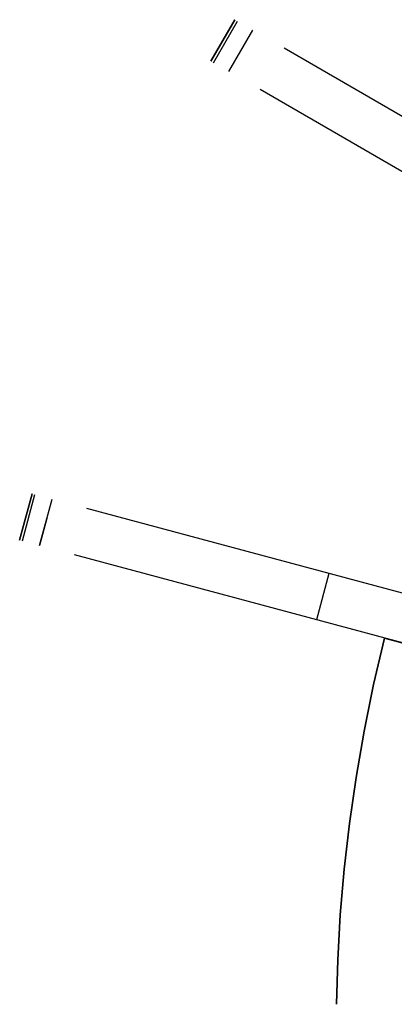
# Model space of a CAD drawing. Header units: millimetres. Extents: x 219 to 1209, y -2752 to -1762.
# Tile 9 of 27: x 235 to 329, y -2251 to -2005. Entities that reach past the tile are written whole.
import ezdxf

# ---------------------------------------------------------------- set-up
doc = ezdxf.new("R2010")
doc.units = ezdxf.units.MM

msp = doc.modelspace()

# ---------------------------------------------------------------- linework, layer by layer
for points in [[(282.6939231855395, -2014.996347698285), (288.6939231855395, -2004.604042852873)], [(282.6939231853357, -2014.996347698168), (288.6939231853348, -2004.604042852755)], [(288.6939231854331, -2004.604042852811), (282.6939231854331, -2014.996347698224)], [(283.3544753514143, -2015.377717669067), (289.3544753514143, -2004.985412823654)], [(287.1881745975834, -2017.591104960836), (293.1881745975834, -2007.198800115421)], [(401.8787204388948, -2069.95131601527), (301.0223671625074, -2011.721873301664)], [(283.3605898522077, -2013.841647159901), (282.6939231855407, -2014.99634769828)], [(395.8787204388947, -2080.343620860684), (295.0223671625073, -2022.114178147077)], [(234.7208147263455, -2134.906653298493), (237.8266432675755, -2123.315543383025)], [(234.7208147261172, -2134.906653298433), (237.8266432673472, -2123.315543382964)], [(237.8266432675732, -2123.315543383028), (234.7208147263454, -2134.906653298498)], [(237.8266432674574, -2123.315543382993), (234.7208147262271, -2134.906653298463)], [(235.4575649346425, -2135.104064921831), (238.5633934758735, -2123.512955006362)], [(239.7335008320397, -2136.249798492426), (242.8393293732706, -2124.658688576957)], [(364.0678809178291, -2157.141781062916), (251.577235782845, -2127.000003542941)], [(241.5316120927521, -2129.539155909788), (239.7335008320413, -2136.249798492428)], [(360.9620523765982, -2168.732890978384), (248.471407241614, -2138.591113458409)], [(312.2677899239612, -2143.261988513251), (309.1619613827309, -2154.85309842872)], [(326.2321917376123, -2159.427052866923), (323.4782563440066, -2171.093393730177), (321.0949698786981, -2182.732149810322), (319.075710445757, -2194.327442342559), (317.4130691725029, -2205.864097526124), (316.0989213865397, -2217.327684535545), (315.1244987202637, -2228.704546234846), (314.4804613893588, -2239.981822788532), (314.1569699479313, -2251.147468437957)], [(326.2321917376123, -2159.427052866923), (323.4782563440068, -2171.093393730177), (321.0949698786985, -2182.732149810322), (319.0757104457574, -2194.327442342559), (317.4130691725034, -2205.864097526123), (316.0989213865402, -2217.327684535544), (315.1244987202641, -2228.704546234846), (314.480461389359, -2239.981822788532), (314.1569699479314, -2251.147468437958)], [(314.1569699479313, -2251.147468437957), (314.4804613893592, -2239.981822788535), (315.1244987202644, -2228.704546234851), (316.0989213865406, -2217.327684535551), (317.4130691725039, -2205.864097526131), (319.0757104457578, -2194.327442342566), (321.0949698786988, -2182.732149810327), (323.478256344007, -2171.09339373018), (326.2321917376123, -2159.427052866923)], [(326.2321917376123, -2159.427052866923), (323.478256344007, -2171.09339373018), (321.0949698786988, -2182.732149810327), (319.0757104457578, -2194.327442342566), (317.4130691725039, -2205.864097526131), (316.0989213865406, -2217.327684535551), (315.1244987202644, -2228.704546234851), (314.4804613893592, -2239.981822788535), (314.1569699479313, -2251.147468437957)], [(314.1569699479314, -2251.147468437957), (314.4804613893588, -2239.981822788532), (315.1244987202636, -2228.704546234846), (316.0989213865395, -2217.327684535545), (317.4130691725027, -2205.864097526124), (319.0757104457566, -2194.327442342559), (321.0949698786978, -2182.732149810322), (323.4782563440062, -2171.093393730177), (326.2321917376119, -2159.427052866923)], [(314.1569699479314, -2251.147468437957), (314.4804613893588, -2239.981822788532), (315.1244987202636, -2228.704546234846), (316.0989213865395, -2217.327684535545), (317.4130691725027, -2205.864097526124), (319.0757104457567, -2194.327442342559), (321.0949698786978, -2182.732149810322), (323.4782563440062, -2171.093393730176), (326.232191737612, -2159.427052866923)], [(337.7798325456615, -2162.521233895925), (326.2321917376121, -2159.427052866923)], [(326.2321917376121, -2159.427052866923), (337.7798325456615, -2162.521233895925)], [(326.2321917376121, -2159.427052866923), (337.7798325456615, -2162.521233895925)], [(337.7798325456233, -2162.521233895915), (326.2321917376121, -2159.427052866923)]]:
    msp.add_lwpolyline(points)
at = {"extrusion": (1, 0, 0)}
for points in [[(-2004.604042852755, -204.7710765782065), (-2004.604042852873, -363.7659699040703)], [(-2009.800195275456, -204.7710765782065), (-2009.800195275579, -363.7659699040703)], [(-2014.996347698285, -363.7659699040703), (-2014.996347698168, -204.7710765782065)], [(-2123.315543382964, -204.7710765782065), (-2123.315543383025, -363.7659699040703)], [(-2134.906653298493, -363.7659699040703), (-2134.906653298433, -204.7710765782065)], [(-2159.427052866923, -255), (-2159.427052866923, -267)], [(-2159.427052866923, -377.0000000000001), (-2159.427052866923, -389.0000000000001)]]:
    msp.add_lwpolyline(points, dxfattribs=at)
at = {"extrusion": (0.500000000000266, 0.8660254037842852, 1.236426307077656e-13)}
msp.add_lwpolyline([(-1252.318292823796, -363.7659699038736), (-1252.325989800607, -364.2301424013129), (-1252.349072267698, -364.6938045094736), (-1252.387514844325, -365.1564464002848), (-1252.441275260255, -365.617559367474), (-1252.510294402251, -366.0766363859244), (-1252.594496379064, -366.5331726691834), (-1252.693788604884, -366.98666622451), (-1252.808061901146, -367.4366184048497), (-1252.937190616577, -367.882534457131), (-1253.081032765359, -368.3239240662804)], dxfattribs=at)
at = {"extrusion": (0.4999999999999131, 0.8660254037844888, -2.149908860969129e-14)}
msp.add_lwpolyline([(-1257.507807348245, -193.8910331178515), (-1257.140561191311, -194.1989792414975), (-1256.784070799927, -194.5193152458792), (-1256.438753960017, -194.8516657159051), (-1256.105015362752, -195.1956411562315), (-1255.783246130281, -195.5508384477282), (-1255.473823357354, -195.9168413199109), (-1255.177109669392, -196.2932208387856), (-1254.893452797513, -196.6795359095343), (-1254.623185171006, -197.0753337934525), (-1254.366623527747, -197.4801506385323), (-1254.124068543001, -197.8935120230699), (-1253.895804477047, -198.3149335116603), (-1253.68209884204, -198.7439212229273), (-1253.483202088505, -199.1799724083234), (-1253.299347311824, -199.6225760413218), (-1253.130749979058, -200.0712134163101), (-1252.977607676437, -200.5253587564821), (-1252.840099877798, -200.9844798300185), (-1252.718387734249, -201.4480385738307), (-1252.612613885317, -201.9154917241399), (-1252.522902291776, -202.3862914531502), (-1252.449358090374, -202.859886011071), (-1252.392067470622, -203.3357203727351), (-1252.35109757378, -203.8132368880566), (-1252.326496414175, -204.2918759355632), (-1252.31829282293, -204.7710765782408)], dxfattribs=at)
at = {"extrusion": (0.04651748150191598, 0.9866617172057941, -0.1559960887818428)}
for points in [[(-383.4562522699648, -674.1118963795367), (-519.0662016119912, -1122.813216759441)], [(-513.5622742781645, -1124.476655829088), (-377.9523249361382, -675.7753354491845)]]:
    msp.add_lwpolyline(points, dxfattribs=at)
at = {"extrusion": (0.2838240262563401, 0.9214179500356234, 0.2653919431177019)}
msp.add_lwpolyline([(-1100.731888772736, 497.1123823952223), (-871.0763583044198, 299.2459358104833)], dxfattribs=at)
at = {"extrusion": (0.5000000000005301, 0.8660254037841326, 6.288307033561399e-14)}
msp.add_lwpolyline([(-1252.318292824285, -363.7659699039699), (-1252.325989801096, -364.2301424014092), (-1252.349072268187, -364.69380450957), (-1252.387514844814, -365.1564464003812), (-1252.441275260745, -365.6175593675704), (-1252.51029440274, -366.0766363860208), (-1252.594496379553, -366.5331726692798), (-1252.693788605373, -366.9866662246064), (-1252.808061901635, -367.4366184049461), (-1252.937190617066, -367.8825344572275), (-1253.081032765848, -368.3239240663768)], dxfattribs=at)
at = {"extrusion": (0.5000000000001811, 0.8660254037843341, -2.111089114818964e-14)}
msp.add_lwpolyline([(-1257.507807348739, -193.891033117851), (-1257.140561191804, -194.198979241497), (-1256.784070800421, -194.5193152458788), (-1256.438753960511, -194.8516657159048), (-1256.105015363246, -195.1956411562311), (-1255.783246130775, -195.5508384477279), (-1255.473823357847, -195.9168413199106), (-1255.177109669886, -196.2932208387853), (-1254.893452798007, -196.6795359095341), (-1254.6231851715, -197.0753337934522), (-1254.366623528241, -197.480150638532), (-1254.124068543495, -197.8935120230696), (-1253.89580447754, -198.3149335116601), (-1253.682098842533, -198.7439212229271), (-1253.483202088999, -199.1799724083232), (-1253.299347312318, -199.6225760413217), (-1253.130749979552, -200.0712134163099), (-1252.977607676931, -200.5253587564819), (-1252.840099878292, -200.9844798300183), (-1252.718387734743, -201.4480385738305), (-1252.612613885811, -201.9154917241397), (-1252.52290229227, -202.3862914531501), (-1252.449358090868, -202.8598860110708), (-1252.392067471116, -203.335720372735), (-1252.351097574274, -203.8132368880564), (-1252.326496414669, -204.291875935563), (-1252.318292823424, -204.7710765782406)], dxfattribs=at)
at = {"extrusion": (0.04651748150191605, 0.9866617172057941, -0.1559960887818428)}
msp.add_lwpolyline([(-380.7042886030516, -674.9436159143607), (-516.3142379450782, -1123.644936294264)], dxfattribs=at)
at = {"extrusion": (0.2838240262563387, 0.9214179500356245, 0.2653919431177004)}
msp.add_lwpolyline([(-1099.39446875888, 498.6646713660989), (-869.7389382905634, 300.79822478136)], dxfattribs=at)
at = {"extrusion": (0.4999999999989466, 0.8660254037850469, -1.250817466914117e-13)}
msp.add_lwpolyline([(-1253.081032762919, -368.3239240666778), (-1252.937190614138, -367.8825344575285), (-1252.808061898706, -367.4366184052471), (-1252.693788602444, -366.9866662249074), (-1252.594496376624, -366.5331726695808), (-1252.510294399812, -366.0766363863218), (-1252.441275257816, -365.6175593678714), (-1252.387514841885, -365.1564464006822), (-1252.349072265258, -364.693804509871), (-1252.325989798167, -364.2301424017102), (-1252.318292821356, -363.7659699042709)], dxfattribs=at)
at = {"extrusion": (0.4999999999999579, 0.866025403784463, 8.528783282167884e-15)}
msp.add_lwpolyline([(-1252.318292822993, -204.7710765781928), (-1252.32649641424, -204.291875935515), (-1252.351097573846, -203.8132368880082), (-1252.392067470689, -203.3357203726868), (-1252.449358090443, -202.8598860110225), (-1252.522902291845, -202.3862914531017), (-1252.612613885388, -201.9154917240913), (-1252.718387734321, -201.4480385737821), (-1252.840099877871, -200.98447982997), (-1252.977607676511, -200.5253587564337), (-1253.130749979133, -200.0712134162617), (-1253.299347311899, -199.6225760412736), (-1253.483202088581, -199.1799724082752), (-1253.682098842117, -198.7439212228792), (-1253.895804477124, -198.3149335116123), (-1254.12406854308, -197.8935120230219), (-1254.366623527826, -197.4801506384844), (-1254.623185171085, -197.0753337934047), (-1254.893452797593, -196.6795359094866), (-1255.177109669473, -196.2932208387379), (-1255.473823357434, -195.9168413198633), (-1255.783246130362, -195.5508384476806), (-1256.105015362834, -195.1956411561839), (-1256.438753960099, -194.8516657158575), (-1256.784070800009, -194.5193152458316), (-1257.140561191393, -194.1989792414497), (-1257.507807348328, -193.8910331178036)], dxfattribs=at)
at = {"extrusion": (0.2838240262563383, 0.9214179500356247, 0.2653919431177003)}
msp.add_lwpolyline([(-868.401518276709, 302.3505137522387), (-1098.057048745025, 500.2169603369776)], dxfattribs=at)
at = {"extrusion": (0.2588190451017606, 0.965925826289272, -2.168694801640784e-13)}
msp.add_lwpolyline([(-779.2773982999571, -363.7659699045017), (-779.2850952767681, -364.2301424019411), (-779.308177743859, -364.6938045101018), (-779.3466203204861, -365.1564464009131), (-779.4003807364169, -365.6175593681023), (-779.4693998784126, -366.0766363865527), (-779.5536018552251, -366.5331726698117), (-779.6528940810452, -366.9866662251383), (-779.7671673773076, -367.436618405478), (-779.8962960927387, -367.8825344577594), (-780.0401382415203, -368.3239240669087)], dxfattribs=at)
at = {"extrusion": (0.2588190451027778, 0.9659258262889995, -9.928521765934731e-14)}
msp.add_lwpolyline([(-784.4669128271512, -193.8910331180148), (-784.0996666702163, -194.1989792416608), (-783.7431762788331, -194.5193152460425), (-783.3978594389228, -194.8516657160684), (-783.064120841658, -195.1956411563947), (-782.7423516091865, -195.5508384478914), (-782.4329288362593, -195.9168413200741), (-782.1362151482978, -196.2932208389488), (-781.8525582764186, -196.6795359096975), (-781.5822906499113, -197.0753337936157), (-781.3257290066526, -197.4801506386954), (-781.0831740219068, -197.8935120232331), (-780.8549099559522, -198.3149335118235), (-780.6412043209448, -198.7439212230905), (-780.4423075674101, -199.1799724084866), (-780.2584527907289, -199.622576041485), (-780.0898554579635, -200.0712134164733), (-779.9367131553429, -200.5253587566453), (-779.799205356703, -200.9844798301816), (-779.6774932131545, -201.4480385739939), (-779.5717193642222, -201.9154917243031), (-779.482007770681, -202.3862914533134), (-779.4084635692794, -202.8598860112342), (-779.3511729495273, -203.3357203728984), (-779.3102030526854, -203.8132368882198), (-779.2856018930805, -204.2918759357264), (-779.2773983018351, -204.771076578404)], dxfattribs=at)
at = {"extrusion": (0.02659323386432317, 0.996443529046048, -0.07995682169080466)}
msp.add_lwpolyline([(-295.1309387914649, -536.3646946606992), (-443.5410183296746, -980.9964316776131)], dxfattribs=at)
at = {"extrusion": (0.1541391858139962, 0.9795624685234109, 0.1292226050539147)}
msp.add_lwpolyline([(-804.4170766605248, 266.457601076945), (-570.1498116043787, 74.07350120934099)], dxfattribs=at)
at = {"extrusion": (0.2588190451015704, 0.965925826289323, -8.452379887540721e-14)}
msp.add_lwpolyline([(-779.2773982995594, -363.7659699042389), (-779.2850952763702, -364.2301424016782), (-779.3081777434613, -364.693804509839), (-779.346620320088, -365.1564464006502), (-779.4003807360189, -365.6175593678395), (-779.4693998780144, -366.0766363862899), (-779.5536018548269, -366.5331726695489), (-779.652894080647, -366.9866662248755), (-779.7671673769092, -367.4366184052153), (-779.8962960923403, -367.8825344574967), (-780.0401382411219, -368.323924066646)], dxfattribs=at)
at = {"extrusion": (0, 1, 0)}
msp.add_lwpolyline([(-236.2737289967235, -204.7710765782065), (-236.2737289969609, -363.7659699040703)], dxfattribs=at)
at = {"extrusion": (0.2588190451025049, 0.9659258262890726, -3.77657821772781e-14)}
msp.add_lwpolyline([(-784.4669128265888, -193.8910331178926), (-784.0996666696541, -194.1989792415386), (-783.7431762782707, -194.5193152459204), (-783.3978594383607, -194.8516657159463), (-783.0641208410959, -195.1956411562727), (-782.7423516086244, -195.5508384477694), (-782.4329288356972, -195.9168413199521), (-782.136215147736, -196.2932208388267), (-781.8525582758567, -196.6795359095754), (-781.5822906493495, -197.0753337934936), (-781.3257290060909, -197.4801506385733), (-781.0831740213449, -197.893512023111), (-780.8549099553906, -198.3149335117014), (-780.641204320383, -198.7439212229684), (-780.4423075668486, -199.1799724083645), (-780.2584527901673, -199.6225760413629), (-780.0898554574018, -200.0712134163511), (-779.9367131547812, -200.5253587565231), (-779.7992053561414, -200.9844798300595), (-779.6774932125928, -201.4480385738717), (-779.5717193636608, -201.9154917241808), (-779.4820077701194, -202.3862914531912), (-779.4084635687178, -202.8598860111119), (-779.3511729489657, -203.3357203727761), (-779.3102030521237, -203.8132368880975), (-779.2856018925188, -204.291875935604), (-779.2773983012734, -204.7710765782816)], dxfattribs=at)
at = {"extrusion": (0.02659323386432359, 0.9964435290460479, -0.07995682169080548)}
msp.add_lwpolyline([(-293.7331948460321, -536.8312364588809), (-442.1432743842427, -981.4629734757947)], dxfattribs=at)
at = {"extrusion": (0.1541391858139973, 0.9795624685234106, 0.1292226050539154)}
msp.add_lwpolyline([(-803.7839135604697, 267.2286075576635), (-569.5166485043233, 74.84450769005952)], dxfattribs=at)
at = {"extrusion": (0.2588190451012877, 0.9659258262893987, -3.084950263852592e-13)}
msp.add_lwpolyline([(-780.0401382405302, -368.3239240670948), (-779.8962960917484, -367.8825344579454), (-779.767167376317, -367.4366184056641), (-779.6528940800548, -366.9866662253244), (-779.5536018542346, -366.5331726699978), (-779.4693998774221, -366.0766363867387), (-779.4003807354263, -365.6175593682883), (-779.3466203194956, -365.1564464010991), (-779.3081777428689, -364.6938045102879), (-779.2850952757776, -364.230142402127), (-779.2773982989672, -363.7659699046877)], dxfattribs=at)
at = {"extrusion": (0.2588190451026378, 0.965925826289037, -6.318080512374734e-14)}
msp.add_lwpolyline([(-779.277398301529, -204.771076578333), (-779.2856018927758, -204.2918759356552), (-779.3102030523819, -203.8132368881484), (-779.3511729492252, -203.3357203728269), (-779.4084635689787, -202.8598860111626), (-779.4820077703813, -202.3862914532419), (-779.5717193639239, -201.9154917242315), (-779.6774932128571, -201.4480385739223), (-779.7992053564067, -200.9844798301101), (-779.9367131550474, -200.5253587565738), (-780.089855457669, -200.0712134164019), (-780.2584527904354, -199.6225760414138), (-780.4423075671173, -199.1799724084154), (-780.6412043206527, -198.7439212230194), (-780.8549099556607, -198.3149335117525), (-781.083174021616, -197.8935120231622), (-781.3257290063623, -197.4801506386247), (-781.5822906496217, -197.075333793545), (-781.8525582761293, -196.6795359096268), (-782.136215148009, -196.2932208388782), (-782.4329288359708, -195.9168413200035), (-782.7423516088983, -195.5508384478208), (-783.0641208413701, -195.1956411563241), (-783.3978594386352, -194.8516657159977), (-783.7431762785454, -194.5193152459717), (-784.0996666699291, -194.1989792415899), (-784.466912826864, -193.8910331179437)], dxfattribs=at)
at = {"extrusion": (0.0265932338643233, 0.996443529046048, -0.07995682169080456)}
msp.add_lwpolyline([(-440.7455304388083, -981.9295152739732), (-292.3354509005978, -537.2977782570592)], dxfattribs=at)
at = {"extrusion": (0.1541391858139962, 0.979562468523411, 0.1292226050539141)}
msp.add_lwpolyline([(-568.8834854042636, 75.615514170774), (-803.1507504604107, 267.999614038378)], dxfattribs=at)

doc.saveas('drawing.dxf')
